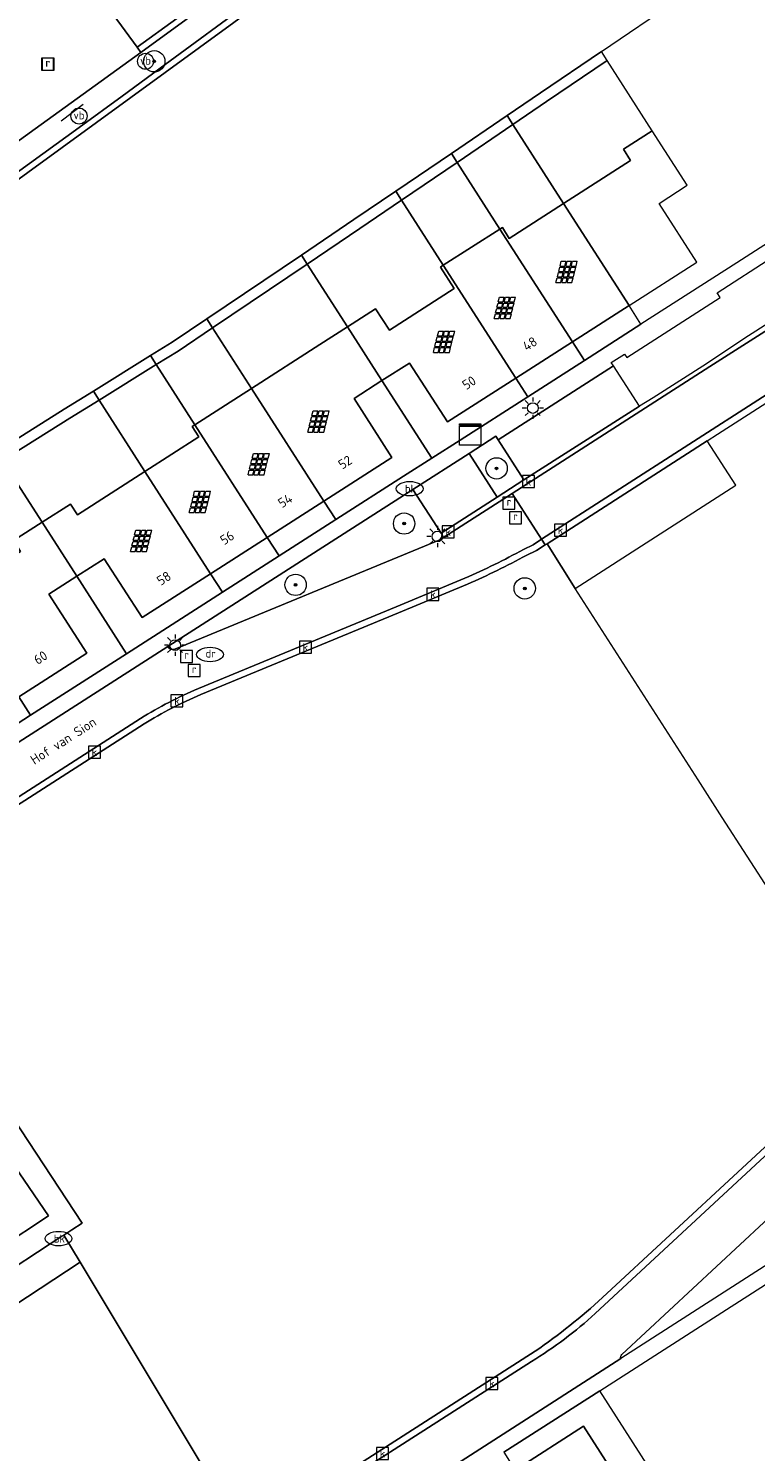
# Model space of a CAD drawing. Header units: metres. Extents: x 80938 to 82288, y 446951 to 448452.
# Tile 92 of 97: x 82065 to 82133, y 447952 to 448086. Entities that reach past the tile are written whole.
import ezdxf
from ezdxf.enums import TextEntityAlignment as Align

# ---------------------------------------------------------------- set-up
doc = ezdxf.new("R2010")
doc.units = ezdxf.units.M
doc.header["$MEASUREMENT"] = 0
doc.layers.get('0').update_dxf_attribs({"color": 253})
for name, color, linetype, lineweight in [('B-WE-GK-BESCHOEIING-G', 253, 'GK-BESCHOEIING', 35), ('B-WE-GR-BEPLANTING_CULTUUR_HEESTERS-GV', 253, 'Continuous', 18), ('B-WE-GR-BOOM-S', 253, 'Continuous', 25), ('B-WE-IE-MEUBILAIR_WEGMEUBILAIR-S', 253, 'Continuous', 25), ('B-WE-IE-MEUBILAIR_ZONNEPANEEL-S', 253, 'Continuous', 25), ('B-WE-IE-TERREINAFSCHEIDING_KUNSTMATIG_HEKWERK-G', 253, 'IE-TERREINAFSCHEIDING-KUNSTMATIG', 18), ('B-WE-KL-DATA-S', 253, 'Continuous', 25), ('B-WE-KL-ET_LS_OV_LICHTMAST-S', 253, 'Continuous', 25), ('B-WE-KL-WATER-S', 253, 'Continuous', 25), ('B-WE-OG-BEBOUWING-GV', 253, 'Continuous', 35), ('B-WE-OG-BEBOUWING-T18', 253, 'Continuous', 18), ('B-WE-OG-TERREIN_CULTUURSCHEIDING-GV', 253, 'Continuous', 18), ('B-WE-OG-TERREIN_ERF-GV', 253, 'Continuous', 18), ('B-WE-OG-TERREIN_ONBEGROEID-GV', 253, 'Continuous', 18), ('B-WE-OG-TOPOGRAFIE-T18', 253, 'Continuous', 18), ('B-WE-OG-WATER_SLOOT-GV', 253, 'Continuous', 18), ('B-WE-RI-GWA_KOLK-S', 253, 'Continuous', 25), ('B-WE-RI-GWA_RIOOLPUT-S', 253, 'Continuous', 25), ('B-WE-VH-VERHARDING_ASFALT-GV', 253, 'Continuous', 18), ('B-WE-VH-VERHARDING_BETONSTRAATSTEEN-GV', 253, 'Continuous', 18), ('B-WE-VH-VERHARDING_HALFVERHARDING-GV', 253, 'Continuous', 18), ('B-WE-VH-VERHARDING_TEGEL-GV', 253, 'Continuous', 18)]:
    doc.layers.add(name, color=color, linetype=linetype, lineweight=lineweight)
doc.styles.add('NLCS-ISO', font='NLCS-ISO.ttf')
doc.styles.add('NLCS-ISO-M500-T18', font='NLCS-ISO.ttf', dxfattribs={"height": 0.9})
doc.linetypes.add('GK-BESCHOEIING', pattern='A,30,-5,[1,NLCS.SHX,S=1,R=0,X=0,Y=0],-5', length=40)
doc.linetypes.add('IE-TERREINAFSCHEIDING-KUNSTMATIG', pattern='A,4,[82,NLCS.SHX,S=0.75,R=90,X=0,Y=0],4,-2', length=10)

# ---------------------------------------------------------------- blocks, each defined once
blk = doc.blocks.new('SIE-ZONNEPANEEL-SO')
at = {"color": 0, "linetype": 'ByBlock', "lineweight": 18}
for points in [[(-1.475, 0.1), (-1.275, 0.9)], [(-1.475, 0.1), (-0.575, 0.1)], [(-1.275, 0.9), (-0.375, 0.9)], [(-1.225, 1.1), (-1, 2)], [(-1.225, 1.1), (-0.325, 1.1)], [(-1, 2), (-0.1, 2)], [(-0.575, 0.1), (-0.375, 0.9)], [(-0.375, 0.1), (-0.175, 0.9)], [(-0.375, 0.1), (0.425, 0.1)], [(-0.325, 1.1), (-0.1, 2)], [(-0.175, 0.9), (0.625, 0.9)], [(-0.125, 1.1), (0.1, 2)], [(-0.125, 1.1), (0.675, 1.1)], [(0.1, 2), (0.9, 2)], [(0.425, 0.1), (0.625, 0.9)], [(0.625, 0.1), (0.825, 0.9)], [(0.625, 0.1), (1.525, 0.1)], [(0.675, 1.1), (0.9, 2)], [(0.825, 0.9), (1.725, 0.9)], [(0.875, 1.1), (1.1, 2)], [(0.875, 1.1), (1.775, 1.1)], [(1.1, 2), (2, 2)], [(1.525, 0.1), (1.725, 0.9)], [(1.775, 1.1), (2, 2)], [(-2, -2), (-1.775, -1.1)], [(-2, -2), (-1.1, -2)], [(-1.775, -1.1), (-0.875, -1.1)], [(-1.725, -0.9), (-1.525, -0.1)], [(-1.725, -0.9), (-0.825, -0.9)], [(-1.525, -0.1), (-0.625, -0.1)], [(-1.1, -2), (-0.875, -1.1)], [(-0.9, -2), (-0.675, -1.1)], [(-0.9, -2), (-0.1, -2)], [(-0.825, -0.9), (-0.625, -0.1)], [(-0.675, -1.1), (0.125, -1.1)], [(-0.625, -0.9), (-0.425, -0.1)], [(-0.625, -0.9), (0.175, -0.9)], [(-0.425, -0.1), (0.375, -0.1)], [(-0.1, -2), (0.125, -1.1)], [(0.1, -2), (0.325, -1.1)], [(0.1, -2), (1, -2)], [(0.175, -0.9), (0.375, -0.1)], [(0.325, -1.1), (1.225, -1.1)], [(0.375, -0.9), (0.575, -0.1)], [(0.375, -0.9), (1.275, -0.9)], [(0.575, -0.1), (1.475, -0.1)], [(1, -2), (1.225, -1.1)], [(1.275, -0.9), (1.475, -0.1)]]:
    blk.add_lwpolyline(points, dxfattribs=at)
blk = doc.blocks.new('SKL-DATA_KAST-SO')
at = {"color": 0, "linetype": 'ByBlock', "lineweight": 18}
for points in [[(-2, 2), (2, 2), (2, 1.68), (-2, 1.68)], [(-2, 1.52), (2, 1.52), (2, -2), (-2, -2)]]:
    blk.add_lwpolyline(points, close=True, dxfattribs=at)
blk = doc.blocks.new('SIE-WEG_PAAL_VERKEERSBORD-SO')
at = {"color": 0, "linetype": 'ByBlock', "lineweight": 18}
blk.add_circle((0, 0), 1.5, dxfattribs=at)
at = {"color": 0, "linetype": 'ByBlock', "lineweight": 18, "style": 'NLCS-ISO'}
blk.add_text('vb', height=1.5, dxfattribs=at).set_placement((0, 0.13), align=Align.MIDDLE_CENTER)
blk = doc.blocks.new('SKL-ET_OV_LICHTMAST-SO')
at = {"color": 0, "linetype": 'ByBlock', "lineweight": 18}
for points in [[(-1.25, 0), (-2, 0)], [(-1.41, 1.41), (-0.88, 0.88)], [(0, 2), (0, 1.25)], [(0.88, 0.88), (1.41, 1.41)], [(2, 0), (1.25, 0)], [(-1.41, -1.41), (-0.88, -0.88)], [(0, -1.25), (0, -2)], [(0.88, -0.88), (1.41, -1.41)]]:
    blk.add_lwpolyline(points, dxfattribs=at)
blk.add_circle((0, 0), 1, dxfattribs=at)
blk = doc.blocks.new('SKL-WATER_BRANDKRAAN_BRANDPUT-SO')
at = {"color": 0, "linetype": 'ByBlock', "lineweight": 18}
blk.add_ellipse((0, 0), major_axis=(2.5, 0), ratio=0.54, dxfattribs=at)
at = {"color": 0, "linetype": 'ByBlock', "lineweight": 18, "style": 'NLCS-ISO'}
blk.add_text('bk', height=1.5, dxfattribs=at).set_placement((0.16, 0), align=Align.MIDDLE_CENTER)
blk = doc.blocks.new('SRI-KOLK-SO')
at = {"color": 0, "linetype": 'ByBlock', "lineweight": 18}
blk.add_lwpolyline([(-1.125, -1.125), (1.125, -1.125), (1.125, 1.125), (-1.125, 1.125)], close=True, dxfattribs=at)
at = {"color": 0, "linetype": 'ByBlock', "lineweight": 18, "style": 'NLCS-ISO'}
blk.add_text('k', height=1.5, dxfattribs=at).set_placement((0, 0), align=Align.MIDDLE_CENTER)
blk = doc.blocks.new('SRI-PUT_INSPECTIEPUT_RIOOLPUT-SO')
at = {"color": 0, "linetype": 'ByBlock', "lineweight": 18}
blk.add_lwpolyline([(-1.12, -1.12), (1.12, -1.12), (1.12, 1.12), (-1.12, 1.12)], close=True, dxfattribs=at)
at = {"color": 0, "linetype": 'ByBlock', "lineweight": 18, "style": 'NLCS-ISO'}
blk.add_text('r', height=1.5, dxfattribs=at).set_placement((0, 0.28), align=Align.MIDDLE_CENTER)
blk = doc.blocks.new('SKL-WATER_DRAINAGEPUT-SO')
at = {"color": 0, "linetype": 'ByBlock', "lineweight": 18}
blk.add_ellipse((0, 0), major_axis=(2.5, 0), ratio=0.54, dxfattribs=at)
at = {"color": 0, "linetype": 'ByBlock', "lineweight": 18, "style": 'NLCS-ISO'}
blk.add_text('dr', height=1.5, dxfattribs=at).set_placement((0.12, 0.19), align=Align.MIDDLE_CENTER)
blk = doc.blocks.new('SGR-BOOM_01-SO')
at = {"linetype": 'ByBlock', "lineweight": 18}
h = blk.add_hatch(color=0, dxfattribs=at)
h.dxf.hatch_style = 1
edge = h.paths.add_edge_path()
edge.add_arc((0, 0), 0.25, 0, 360)
at = {"color": 0, "linetype": 'ByBlock', "lineweight": 18}
for radius in [2, 0.25]:
    blk.add_circle((0, 0), radius, dxfattribs=at)

msp = doc.modelspace()

# ---------------------------------------------------------------- linework, layer by layer
at = {"layer": 'B-WE-GK-BESCHOEIING-G', "linetype": 'Continuous', "lineweight": 0}
for points in [[(82006.082, 448029.98), (82061.192, 448069.859), (82125.535, 448116.73), (82128.847, 448119.92), (82141.698, 448126.976)], [(82109.324, 448077.52), (82112.468, 448079.659), (82118.156, 448083.524)], [(82104.113, 448073.976), (82109.324, 448077.52)], [(82098.902, 448070.432), (82104.113, 448073.976)], [(82090.065, 448064.448), (82094.991, 448067.771), (82098.902, 448070.432)], [(82081.209, 448058.474), (82090.065, 448064.448)], [(82077.972, 448056.29), (82081.209, 448058.474)], [(82070.584, 448051.7), (82075.936, 448055.025), (82077.972, 448056.29)], [(82061.531, 448046.04), (82067.851, 448050.002), (82070.584, 448051.7)]]:
    msp.add_lwpolyline(points, dxfattribs=at)
at = {"layer": 'B-WE-GR-BEPLANTING_CULTUUR_HEESTERS-GV', "linetype": 'Continuous', "lineweight": 0}
msp.add_lwpolyline([(82108.492, 448047.126), (82108.276, 448047.463), (82105.776, 448045.853), (82108.401, 448041.763), (82110.897, 448043.378)], close=True, dxfattribs=at)
for points in [[(82103.237, 448038.252), (82103.144, 448038.395), (82100.495, 448042.479), (82077.567, 448027.769)], [(82078.217, 448027.523), (82103.04, 448037.774)]]:
    msp.add_lwpolyline(points, dxfattribs=at)
for points in [[(82103.04, 448037.774, 0.2113782), (82103.237, 448038.252)], [(82077.567, 448027.769, 0.4111176), (82078.217, 448027.523)]]:
    msp.add_lwpolyline(points, format="xyb", dxfattribs=at)
at = {"layer": 'B-WE-IE-TERREINAFSCHEIDING_KUNSTMATIG_HEKWERK-G', "linetype": 'Continuous', "lineweight": 0}
msp.add_lwpolyline([(82069.622, 448078.555), (82067.561, 448076.995)], dxfattribs=at)
at = {"layer": 'B-WE-OG-BEBOUWING-GV', "linetype": 'Continuous', "lineweight": 0}
for points in [[(82123.567, 448069.291), (82126.198, 448070.991), (82122.918, 448076.102), (82120.233, 448074.385), (82120.898, 448073.323), (82114.611, 448069.281), (82120.75, 448059.714), (82127.101, 448063.784)], [(82114.611, 448069.281), (82109.534, 448066.017), (82108.896, 448067.034), (82108.663, 448066.886), (82115.446, 448056.315), (82120.75, 448059.714)], [(82108.663, 448066.886), (82103.352, 448063.498), (82110.142, 448052.916), (82115.446, 448056.315)], [(82103.352, 448063.498), (82103.077, 448063.323), (82104.379, 448061.317), (82098.323, 448057.4), (82097.017, 448059.412), (82094.382, 448057.72), (82097.61, 448052.689), (82100.174, 448054.332), (82103.733, 448048.809), (82110.142, 448052.916)], [(82097.61, 448052.689), (82094.382, 448057.72), (82091.795, 448056.058), (82085.395, 448051.949), (82092.174, 448041.385), (82098.546, 448045.468), (82094.994, 448051.013)], [(82085.395, 448051.949), (82080.094, 448048.544), (82086.869, 448037.987), (82092.174, 448041.385)], [(82080.094, 448048.544), (82079.821, 448048.369), (82080.449, 448047.405), (82075.416, 448044.168), (82081.564, 448034.587), (82086.869, 448037.987)], [(82075.416, 448044.168), (82069.089, 448040.1), (82068.446, 448041.11), (82065.787, 448039.408), (82069.036, 448034.345), (82071.604, 448035.984), (82075.152, 448030.479), (82081.564, 448034.587)], [(82066.415, 448032.674), (82069.036, 448034.345), (82065.787, 448039.408), (82063.1, 448037.687), (82063.756, 448036.655), (82057.458, 448032.621), (82063.606, 448023.04), (82069.98, 448027.142)], [(82061.793, 447981.103), (82059.343, 447979.551), (82058.255, 447981.177), (82056.278, 447979.887), (82061.823, 447971.418), (82066.374, 447974.413)], [(82122.706, 447950.705), (82120.111, 447949.037), (82116.486, 447954.687), (82110.098, 447950.586), (82116.846, 447940.071), (82125.836, 447945.828)]]:
    msp.add_lwpolyline(points, close=True, dxfattribs=at)
at = {"layer": 'B-WE-OG-TERREIN_CULTUURSCHEIDING-GV', "linetype": 'Continuous', "lineweight": 0}
for points in [[(82120.475, 448116.532), (82118.039, 448114.745), (82115.624, 448112.976), (82113.199, 448111.22), (82097.829, 448100.048), (82075.012, 448083.444), (82061.384, 448073.602), (82055.312, 448069.217), (82045.102, 448061.918), (82036.991, 448056.082), (82029.725, 448050.837), (82022.395, 448045.516), (82011.931, 448037.801), (82006.294, 448033.612)], [(82062.461, 448071.466), (82069.263, 448076.396), (82073.272, 448079.342), (82077.321, 448082.318), (82085.379, 448088.239)]]:
    msp.add_lwpolyline(points, dxfattribs=at)
at = {"layer": 'B-WE-OG-TERREIN_ERF-GV', "linetype": 'Continuous', "lineweight": 0}
for points in [[(82120.233, 448074.385), (82122.918, 448076.102), (82118.696, 448082.682), (82113.03, 448078.832), (82109.864, 448076.678), (82114.611, 448069.281), (82120.898, 448073.323)], [(82109.864, 448076.678), (82104.653, 448073.134), (82108.663, 448066.886), (82108.896, 448067.034), (82109.534, 448066.017), (82114.611, 448069.281)], [(82104.653, 448073.134), (82099.442, 448069.59), (82103.352, 448063.498), (82108.663, 448066.886)], [(82103.077, 448063.323), (82103.352, 448063.498), (82099.442, 448069.59), (82095.551, 448066.943), (82090.605, 448063.606), (82094.382, 448057.72), (82097.017, 448059.412), (82098.323, 448057.4), (82104.379, 448061.317)], [(82090.605, 448063.606), (82081.749, 448057.632), (82085.395, 448051.949), (82091.795, 448056.058), (82094.382, 448057.72)], [(82120.75, 448059.714), (82115.446, 448056.315), (82116.567, 448054.569), (82121.87, 448057.969)], [(82085.395, 448051.949), (82081.749, 448057.632), (82078.515, 448055.45), (82076.476, 448054.183), (82080.094, 448048.544)], [(82116.567, 448054.569), (82115.446, 448056.315), (82110.142, 448052.916), (82111.263, 448051.169)], [(82079.821, 448048.369), (82080.094, 448048.544), (82076.476, 448054.183), (82071.124, 448050.858), (82075.416, 448044.168), (82080.449, 448047.405)], [(82110.142, 448052.916), (82103.733, 448048.809), (82100.174, 448054.332), (82097.61, 448052.689), (82102.273, 448045.421), (82104.922, 448047.104), (82111.263, 448051.169)], [(82099.617, 448043.733), (82102.273, 448045.421), (82097.61, 448052.689), (82094.994, 448051.013), (82098.546, 448045.468), (82092.174, 448041.385), (82093.278, 448039.665)], [(82071.124, 448050.858), (82068.38, 448049.154), (82062.071, 448045.199), (82065.787, 448039.408), (82068.446, 448041.11), (82069.089, 448040.1), (82075.416, 448044.168)], [(82065.787, 448039.408), (82062.071, 448045.199), (82058.846, 448043.177), (82053.024, 448039.532), (82057.458, 448032.621), (82063.756, 448036.655), (82063.1, 448037.687)], [(82092.174, 448041.385), (82086.869, 448037.987), (82087.976, 448036.262), (82093.278, 448039.665)], [(82087.976, 448036.262), (82086.869, 448037.987), (82081.564, 448034.587), (82082.674, 448032.858)], [(82081.564, 448034.587), (82075.152, 448030.479), (82071.604, 448035.984), (82069.036, 448034.345), (82073.69, 448027.092), (82082.674, 448032.858)], [(82073.69, 448027.092), (82069.036, 448034.345), (82066.415, 448032.674), (82069.98, 448027.142), (82063.606, 448023.04), (82064.706, 448021.325)], [(82064.706, 448021.325), (82063.606, 448023.04), (82058.309, 448019.631), (82059.405, 448017.922)], [(82043.692, 447999.107), (82046.461, 447994.879), (82048.242, 447992.159), (82056.278, 447979.887), (82058.255, 447981.177), (82059.343, 447979.551), (82061.793, 447981.103), (82066.374, 447974.413), (82061.823, 447971.418), (82063.084, 447969.493), (82067.64, 447972.492), (82067.806, 447972.601), (82068.558, 447973.097), (82069.536, 447973.737), (82065.225, 447980.276), (82060.893, 447986.83), (82056.557, 447993.409), (82052.233, 447999.969), (82050.041, 448003.295), (82048.162, 448002.051)], [(82069.858, 447937.784), (82071.522, 447934.996), (82073.234, 447932.293), (82066.313, 447927.909), (82059.794, 447923.811), (82057.181, 447927.954), (82058.989, 447924.64), (82061.037, 447920.884), (82088.104, 447938.792), (82087.35, 447940.048), (82085.125, 447943.754), (82084.797, 447944.3), (82069.332, 447970.059), (82045.734, 447954.546), (82053.589, 447943.156), (82064.562, 447950.957), (82066.632, 447948.912), (82066.967, 447948.15), (82071.38, 447950.979), (82072.355, 447949.578), (82074.431, 447950.93), (82075.319, 447949.541), (82074.494, 447948.954), (82078.196, 447943.214)], [(82118.017, 447958.013), (82109.032, 447952.248), (82110.098, 447950.586), (82116.486, 447954.687), (82120.111, 447949.037), (82122.706, 447950.705)]]:
    msp.add_lwpolyline(points, close=True, dxfattribs=at)
at = {"layer": 'B-WE-OG-TERREIN_ONBEGROEID-GV', "linetype": 'Continuous', "lineweight": 0}
for points in [[(82143.851, 447989.455), (82141.178, 447993.62), (82129.475, 448011.754), (82127.223, 448015.265), (82115.711, 448033.216), (82113.068, 448037.399), (82112.896, 448037.289), (82112.069, 448036.759), (82111.13, 448036.304)], [(82105.625, 448033.601), (82099.16, 448030.915), (82080.651, 448023.263)], [(82075.326, 448020.509), (82052.612, 448005.932), (82050.041, 448003.295), (82052.233, 447999.969), (82056.557, 447993.409), (82060.893, 447986.83), (82065.225, 447980.276), (82069.536, 447973.737), (82068.558, 447973.097), (82067.806, 447972.601), (82069.332, 447970.059), (82084.797, 447944.3), (82111.972, 447961.73)], [(82118.262, 447966.743), (82137.272, 447984.369)]]:
    msp.add_lwpolyline(points, dxfattribs=at)
for points in [[(82111.13, 448036.304, -0.0188332), (82105.625, 448033.601)], [(82080.651, 448023.263, 0.0386903), (82075.326, 448020.509)], [(82111.972, 447961.73, 0.0341798), (82118.262, 447966.743)]]:
    msp.add_lwpolyline(points, format="xyb", dxfattribs=at)
at = {"layer": 'B-WE-OG-WATER_SLOOT-GV', "linetype": 'Continuous', "lineweight": 0}
for points in [[(82141.698, 448126.976), (82128.847, 448119.92), (82125.535, 448116.73), (82061.192, 448069.859), (82006.082, 448029.98)], [(82047.144, 448037.03), (82052.484, 448040.373), (82058.316, 448044.024), (82061.531, 448046.04), (82067.851, 448050.002), (82070.584, 448051.7), (82075.936, 448055.025), (82077.972, 448056.29), (82081.209, 448058.474), (82090.065, 448064.448), (82094.991, 448067.771), (82098.902, 448070.432), (82104.113, 448073.976), (82109.324, 448077.52), (82112.468, 448079.659), (82118.156, 448083.524), (82125.252, 448088.346), (82126.991, 448089.523), (82132.209, 448093.055), (82137.428, 448096.587)]]:
    msp.add_lwpolyline(points, dxfattribs=at)
for points in [[(82128.847, 448119.92), (82125.425, 448117.307), (82109.493, 448105.895), (82085.379, 448088.239), (82077.321, 448082.318), (82073.272, 448079.342), (82069.263, 448076.396), (82062.461, 448071.466), (82058.392, 448068.517), (82054.364, 448065.597), (82050.295, 448062.648), (82046.267, 448059.728), (82038.171, 448053.859), (82037.371, 448053.299), (82029.181, 448047.563), (82025.065, 448044.68), (82020.99, 448041.826), (82015.169, 448037.387), (82011.173, 448034.339), (82007.217, 448031.322), (82006.035, 448030.696), (82006.082, 448029.98), (82061.192, 448069.859), (82125.535, 448116.73)], [(82118.696, 448082.682), (82118.156, 448083.524), (82112.468, 448079.659), (82109.324, 448077.52), (82109.864, 448076.678), (82113.03, 448078.832)], [(82109.864, 448076.678), (82109.324, 448077.52), (82104.113, 448073.976), (82104.653, 448073.134)], [(82104.653, 448073.134), (82104.113, 448073.976), (82098.902, 448070.432), (82099.442, 448069.59)], [(82099.442, 448069.59), (82098.902, 448070.432), (82094.991, 448067.771), (82090.065, 448064.448), (82090.605, 448063.606), (82095.551, 448066.943)], [(82090.065, 448064.448), (82081.209, 448058.474), (82081.749, 448057.632), (82090.605, 448063.606)], [(82078.515, 448055.45), (82081.749, 448057.632), (82081.209, 448058.474), (82077.972, 448056.29), (82075.936, 448055.025), (82076.476, 448054.183)], [(82076.476, 448054.183), (82075.936, 448055.025), (82070.584, 448051.7), (82071.124, 448050.858)], [(82071.124, 448050.858), (82070.584, 448051.7), (82067.851, 448050.002), (82061.531, 448046.04), (82062.071, 448045.199), (82068.38, 448049.154)]]:
    msp.add_lwpolyline(points, close=True, dxfattribs=at)
at = {"layer": 'B-WE-VH-VERHARDING_ASFALT-GV', "linetype": 'Continuous', "lineweight": 0}
for points in [[(82118.348, 448120.161), (82101.604, 448108.217), (82084.926, 448096.189), (82072.423, 448086.996), (82074.689, 448083.935), (82089.533, 448094.726), (82111.767, 448110.879), (82120.284, 448117.117), (82124.238, 448119.845)], [(82058.445, 448077.67), (82058.768, 448077.156), (82061.057, 448074.073), (82061.384, 448073.602), (82075.012, 448083.444), (82074.689, 448083.935), (82072.423, 448086.996), (82072.072, 448087.478)], [(82103.04, 448037.774), (82109.804, 448042.118), (82128.324, 448054.01), (82146.277, 448065.425), (82145.948, 448065.948), (82141.315, 448062.932), (82136.929, 448060.077), (82131.602, 448056.649), (82127.999, 448054.26), (82123.009, 448051.085), (82121.745, 448050.281), (82110.897, 448043.378), (82108.401, 448041.763), (82103.144, 448038.395), (82103.237, 448038.252)], [(82157.684, 448047.406), (82155.612, 448050.605), (82146.277, 448065.425), (82128.324, 448054.01), (82109.804, 448042.118), (82112.559, 448037.823), (82140.15, 448055.562)], [(82110.853, 448036.847), (82111.764, 448037.289), (82112.559, 448037.823), (82109.804, 448042.118), (82103.04, 448037.774), (82078.217, 448027.523)], [(82080.416, 448023.826), (82098.927, 448031.478), (82105.384, 448034.161)], [(82077.567, 448027.769), (82035.898, 448001.044), (82016.377, 447988.669)], [(82017.765, 447984.28), (82052.23, 448006.412), (82075.001, 448021.025)], [(82120.083, 447961.416), (82140.037, 447979.96), (82139.944, 447980.066), (82140.823, 447980.861), (82183.169, 448007.982)], [(82136.868, 447983.161), (82117.588, 447965.263)], [(82111.609, 447960.763), (82085.125, 447943.754), (82087.35, 447940.048), (82119.972, 447961.026)]]:
    msp.add_lwpolyline(points, dxfattribs=at)
for points in [[(82103.237, 448038.252, -0.2113782), (82103.04, 448037.774)], [(82105.384, 448034.161, 0.018541), (82110.853, 448036.847)], [(82078.217, 448027.523, -0.4111176), (82077.567, 448027.769)], [(82075.001, 448021.025, -0.0387744), (82080.416, 448023.826)], [(82117.588, 447965.263, -0.0496278), (82111.609, 447960.763)], [(82119.972, 447961.026, -0.2876151), (82120.083, 447961.416)]]:
    msp.add_lwpolyline(points, format="xyb", dxfattribs=at)
at = {"layer": 'B-WE-VH-VERHARDING_BETONSTRAATSTEEN-GV', "linetype": 'Continuous', "lineweight": 0}
for points in [[(82124.238, 448119.845), (82120.284, 448117.117), (82111.767, 448110.879), (82089.533, 448094.726), (82074.689, 448083.935), (82075.012, 448083.444), (82097.829, 448100.048), (82113.199, 448111.22), (82115.624, 448112.976), (82118.039, 448114.745), (82120.475, 448116.532)], [(82140.15, 448055.562), (82112.559, 448037.823), (82112.896, 448037.289), (82113.068, 448037.399), (82128.078, 448047.053), (82129.022, 448047.659), (82139.838, 448054.615), (82140.528, 448055.045)], [(82112.896, 448037.289), (82112.559, 448037.823), (82111.764, 448037.289), (82110.853, 448036.847)], [(82111.13, 448036.304), (82112.069, 448036.759), (82112.896, 448037.289)], [(82105.384, 448034.161), (82098.927, 448031.478), (82080.416, 448023.826)], [(82080.651, 448023.263), (82099.16, 448030.915), (82105.625, 448033.601)], [(82014.978, 447980.167), (82015.333, 447980.397), (82015.644, 447980.602), (82021.346, 447984.365), (82025.896, 447987.367), (82030.214, 447990.216), (82030.32, 447990.286), (82034.533, 447993.065), (82039.112, 447996.086), (82039.399, 447996.275), (82043.692, 447999.107), (82048.162, 448002.051), (82050.041, 448003.295), (82052.612, 448005.932), (82075.326, 448020.509)], [(82075.001, 448021.025), (82052.23, 448006.412), (82049.324, 448003.57), (82016.733, 447982.056), (82015.181, 447981.032)], [(82137.272, 447984.369), (82118.262, 447966.743)], [(82117.588, 447965.263), (82136.868, 447983.161)], [(82111.972, 447961.73), (82084.797, 447944.3), (82085.125, 447943.754), (82111.609, 447960.763)]]:
    msp.add_lwpolyline(points, dxfattribs=at)
for points in [[(82121.745, 448050.281), (82119.294, 448054.064), (82108.492, 448047.126), (82110.897, 448043.378)], [(82130.763, 448042.897), (82128.078, 448047.053), (82113.068, 448037.399), (82115.711, 448033.216)], [(82105.776, 448045.853), (82100.495, 448042.479), (82103.144, 448038.395), (82108.401, 448041.763)]]:
    msp.add_lwpolyline(points, close=True, dxfattribs=at)
for points in [[(82110.853, 448036.847, -0.018541), (82105.384, 448034.161)], [(82105.625, 448033.601, 0.0188332), (82111.13, 448036.304)], [(82080.416, 448023.826, 0.0387744), (82075.001, 448021.025)], [(82075.326, 448020.509, -0.0386903), (82080.651, 448023.263)], [(82118.262, 447966.743, -0.0341798), (82111.972, 447961.73)], [(82111.609, 447960.763, 0.0496278), (82117.588, 447965.263)]]:
    msp.add_lwpolyline(points, format="xyb", dxfattribs=at)
at = {"layer": 'B-WE-VH-VERHARDING_HALFVERHARDING-GV', "linetype": 'Continuous', "lineweight": 0}
msp.add_lwpolyline([(82062.93, 447941.284), (82065.525, 447942.983), (82063.123, 447946.58), (82066.632, 447948.912), (82064.562, 447950.957), (82053.589, 447943.156), (82045.734, 447954.546), (82069.332, 447970.059), (82067.806, 447972.601), (82067.64, 447972.492), (82063.084, 447969.493), (82058.788, 447966.665), (82058.572, 447966.523), (82053.919, 447963.46), (82049.703, 447960.685), (82049.667, 447960.662), (82045.276, 447957.771), (82038.219, 447953.124), (82036.497, 447953.092), (82038.675, 447949.101)], dxfattribs=at)
at = {"layer": 'B-WE-VH-VERHARDING_TEGEL-GV', "linetype": 'Continuous', "lineweight": 0}
for points in [[(82139.844, 448069.491), (82130.858, 448063.73), (82121.87, 448057.969), (82116.567, 448054.569), (82111.263, 448051.169), (82104.922, 448047.104), (82102.273, 448045.421), (82099.617, 448043.733), (82093.278, 448039.665), (82087.976, 448036.262), (82082.674, 448032.858), (82073.69, 448027.092), (82064.706, 448021.325), (82059.405, 448017.922), (82054.103, 448014.519), (82044.699, 448008.483), (82040.618, 448005.863), (82040.416, 448005.735), (82035.53, 448002.626), (82035.31, 448002.486), (82012.293, 447987.654)], [(82016.377, 447988.669), (82035.898, 448001.044), (82077.567, 448027.769), (82100.495, 448042.479), (82105.776, 448045.853), (82108.276, 448047.463), (82108.492, 448047.126), (82119.294, 448054.064), (82119.084, 448054.389), (82120.328, 448055.165), (82120.53, 448054.857), (82129.278, 448060.462), (82129.009, 448060.904), (82134.229, 448064.298)], [(82143.098, 447975.877), (82119.972, 447961.026), (82087.35, 447940.048)], [(82109.032, 447952.248), (82118.017, 447958.013), (82127.001, 447963.778), (82132.303, 447967.18), (82137.606, 447970.583)]]:
    msp.add_lwpolyline(points, dxfattribs=at)

# ---------------------------------------------------------------- block references
at = {"layer": 'B-WE-GR-BOOM-S', "linetype": 'Continuous', "lineweight": 0, "xscale": 0.5, "yscale": 0.5, "zscale": 0.5}
for p in [(82076.283, 448082.611), (82108.346, 448044.461), (82099.688, 448039.291), (82089.525, 448033.545), (82110.982, 448033.208)]:
    msp.add_blockref('SGR-BOOM_01-SO', p, dxfattribs=at)
at = {"layer": 'B-WE-IE-MEUBILAIR_WEGMEUBILAIR-S', "linetype": 'Continuous', "lineweight": 0, "xscale": 0.5, "yscale": 0.5, "zscale": 0.5}
for p in [(82075.471, 448082.608), (82069.237, 448077.481)]:
    msp.add_blockref('SIE-WEG_PAAL_VERKEERSBORD-SO', p, dxfattribs=at)
at = {"layer": 'B-WE-IE-MEUBILAIR_ZONNEPANEEL-S', "linetype": 'Continuous', "lineweight": 0, "xscale": 0.5, "yscale": 0.5, "zscale": 0.5}
for p in [(82114.904, 448062.864), (82109.119, 448059.505), (82103.427, 448056.332), (82091.669, 448048.867), (82086.071, 448044.855), (82080.565, 448041.309), (82075.06, 448037.669)]:
    msp.add_blockref('SIE-ZONNEPANEEL-SO', p, dxfattribs=at)
at = {"layer": 'B-WE-KL-DATA-S', "linetype": 'Continuous', "lineweight": 0, "xscale": 0.5, "yscale": 0.5, "zscale": 0.5}
msp.add_blockref('SKL-DATA_KAST-SO', (82105.857, 448047.648), dxfattribs=at)
at = {"layer": 'B-WE-KL-ET_LS_OV_LICHTMAST-S', "linetype": 'Continuous', "lineweight": 0, "xscale": 0.5, "yscale": 0.5, "zscale": 0.5}
for p in [(82111.737, 448050.113), (82102.803, 448038.08), (82078.237, 448027.897)]:
    msp.add_blockref('SKL-ET_OV_LICHTMAST-SO', p, dxfattribs=at)
at = {"layer": 'B-WE-KL-WATER-S', "linetype": 'Continuous', "lineweight": 0, "xscale": 0.5, "yscale": 0.5, "zscale": 0.5}
for name, p in [('SKL-WATER_BRANDKRAAN_BRANDPUT-SO', (82100.205, 448042.555)), ('SKL-WATER_DRAINAGEPUT-SO', (82081.506, 448027.013)), ('SKL-WATER_BRANDKRAAN_BRANDPUT-SO', (82067.323, 447972.275))]:
    msp.add_blockref(name, p, dxfattribs=at)
at = {"layer": 'B-WE-RI-GWA_KOLK-S', "linetype": 'Continuous', "lineweight": 0, "xscale": 0.5, "yscale": 0.5, "zscale": 0.5}
for p in [(82111.326, 448043.217), (82103.818, 448038.507), (82114.336, 448038.669), (82102.387, 448032.655), (82090.435, 448027.695), (82078.414, 448022.659), (82070.678, 448017.871), (82107.899, 447958.704), (82097.668, 447952.139)]:
    msp.add_blockref('SRI-KOLK-SO', p, dxfattribs=at)
at = {"layer": 'B-WE-RI-GWA_RIOOLPUT-S', "linetype": 'Continuous', "lineweight": 0, "xscale": 0.5, "yscale": 0.5, "zscale": 0.5}
for p in [(82066.298, 448082.344), (82066.336, 448082.345), (82109.502, 448041.193), (82110.112, 448039.836), (82079.313, 448026.837), (82080.026, 448025.505)]:
    msp.add_blockref('SRI-PUT_INSPECTIEPUT_RIOOLPUT-SO', p, dxfattribs=at)

# ---------------------------------------------------------------- texts
at = {"layer": 'B-WE-OG-BEBOUWING-T18', "linetype": 'Continuous', "lineweight": 0, "style": 'NLCS-ISO-M500-T18'}
for s, rotation, p in [('48', 32.7, (82111.465, 448056.139)), ('50', 32.7, (82105.768, 448052.488)), ('52', 32.6, (82094.159, 448045.033)), ('54', 32.6, (82088.544, 448041.435)), ('56', 32.6, (82083.113, 448037.955)), ('58', 32.6, (82077.19, 448034.16)), ('60', 32.8, (82065.634, 448026.724))]:
    msp.add_text(s, height=0.9, rotation=rotation, dxfattribs=at).set_placement(p, align=Align.MIDDLE)
at = {"layer": 'B-WE-OG-TOPOGRAFIE-T18', "linetype": 'Continuous', "lineweight": 0, "style": 'NLCS-ISO-M500-T18'}
msp.add_text('Hof van Sion', height=0.9, rotation=32.7, dxfattribs=at).set_placement((82067.765, 448018.932), align=Align.MIDDLE)

doc.saveas('drawing.dxf')
